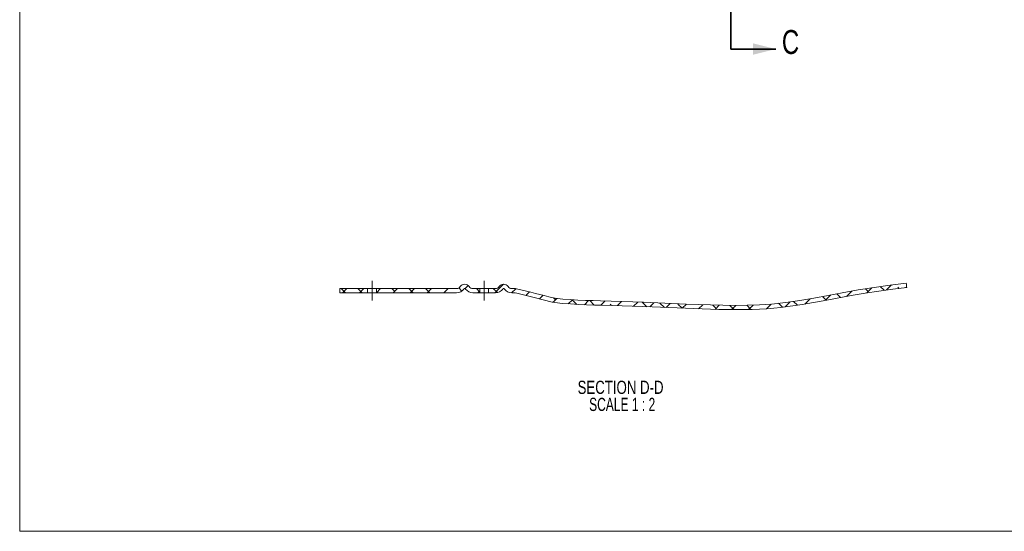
# Model space of a CAD drawing. Header units: inches. Extents: x 0 to 70.1, y 0 to 32.
# Tile 6 of 19: x 27.9 to 48.5, y 0 to 10.7. Entities that reach past the tile are written whole.
import ezdxf

# ---------------------------------------------------------------- set-up
doc = ezdxf.new("R2010")
doc.units = ezdxf.units.IN
doc.header["$LTSCALE"] = 4
doc.header["$MEASUREMENT"] = 0
doc.header["$PDSIZE"] = -1
doc.linetypes.add('CENTERX2', pattern=[0.8, 0.5, -0.1, 0.1, -0.1])
doc.linetypes.add('PHANTOM', pattern=[0.5, 0.25, -0.05, 0.05, -0.05, 0.05, -0.05])
for name, color, linetype in [('BORDER', 7, 'Continuous'), ('CENTER', 4, 'Continuous'), ('DIMS', 150, 'Continuous'), ('GEOMETRY', 3, 'Continuous'), ('HATCH', 252, 'Continuous')]:
    doc.layers.add(name, color=color, linetype=linetype)
doc.styles.add('SLDTEXTSTYLE0', font='TXT', dxfattribs={"width": 0.75})
doc.styles.add('SLDTEXTSTYLE7', font='TXT', dxfattribs={"width": 0.681818})
doc.dimstyles.new('SLDDIMSTYLE1', dxfattribs={"dimtxt": 0.551181, "dimasz": 0.624, "dimexe": 0, "dimexo": 0.0625, "dimgap": 0.137795, "dimtad": 0, "dimtih": 1, "dimtoh": 1, "dimlfac": 0.5, "dimrnd": 1e-09, "dimzin": 4, "dimdsep": 46, "dimtxsty": 'SLDTEXTSTYLE0', "dimsah": 1, "dimcen": 0.09, "dimadec": 0, "dimazin": 1, "dimtfac": 1, "dimtofl": 0, "dimtmove": 0, "dimatfit": 3, "dimfxl": 1, "dimfrac": 2, "dimtolj": 1, "dimtzin": 12, "dimarcsym": 0})
pattern_1 = [(45, (26.9287, -1), (-0.1767767, 0.1767767), []), (135, (26.9287, -1), (-0.53033, 0.1767767), [0.625, -0.375])]

# ---------------------------------------------------------------- blocks, each defined once
blk = doc.blocks.new('*D71')
at = {"layer": 'Defpoints', "color": 0}
for p in [(35.295, 21.611), (42.795, 11.358), (42.795, 10.073)]:
    blk.add_point(p, dxfattribs=at)
at = {"layer": 'DIMS', "color": 0, "lineweight": -2}
for p, q in [((35.295, 21.548), (35.295, 11.358)), ((35.607, 11.358), (38.459, 11.358)), ((42.483, 11.358), (39.632, 11.358)), ((42.795, 10.136), (42.795, 11.358))]:
    blk.add_line(p, q, dxfattribs=at)
at = {"layer": 'DIMS', "color": 0}
for points in [[(35.607, 11.41), (35.607, 11.306), (35.295, 11.358)], [(42.483, 11.306), (42.483, 11.41), (42.795, 11.358)]]:
    blk.add_solid(points, dxfattribs=at)
at = {"layer": 'DIMS', "color": 0, "insert": (39.045, 11.496), "char_height": 0.276, "attachment_point": 2, "style": 'SLDTEXTSTYLE0'}
blk.add_mtext('\\A1;(3.75)', dxfattribs=at)

msp = doc.modelspace()

# ---------------------------------------------------------------- hatches: boundary and pattern name
at = {"layer": 'HATCH', "linetype": 'Continuous', "lineweight": 18}
h = msp.add_hatch(dxfattribs=at)
h.set_pattern_fill('ANSI38', color=256, scale=2, style=0)
h.set_pattern_definition(pattern_1)
edge = h.paths.add_edge_path(flags=0)
edge.add_spline(control_points=[(37.40089, 5.07085), (37.40053, 5.07085), (37.40016, 5.07086), (37.3998, 5.07086), (37.38966, 5.07098), (37.3794, 5.07284), (37.36987, 5.07628), (37.36039, 5.07971), (37.35136, 5.0848), (37.34354, 5.09115), (37.3366, 5.09678), (37.33045, 5.10353), (37.32548, 5.11095)], knot_values=[0.01136759, 0.01136759, 0.01136759, 0.01136759, 0.01139536, 0.01139536, 0.01139536, 0.01217477, 0.01217477, 0.01217477, 0.01294953, 0.01294953, 0.01294953, 0.01363624, 0.01363624, 0.01363624, 0.01363624], weights=[1, 1, 1, 1, 1, 1, 1, 1, 1, 1, 1, 1, 1], degree=3, periodic=0)
edge.add_spline(control_points=[(37.32548, 5.11095), (37.31936, 5.12008), (37.31181, 5.12839), (37.30331, 5.13535), (37.29355, 5.14334), (37.28227, 5.14976), (37.2704, 5.15407), (37.25856, 5.15838), (37.24581, 5.1607), (37.23321, 5.16085), (37.22064, 5.16099), (37.20788, 5.15898), (37.19597, 5.15497), (37.18407, 5.15097), (37.17271, 5.14486), (37.1628, 5.13715), (37.1534, 5.12983), (37.14507, 5.12087), (37.13845, 5.11095)], knot_values=[0.00907752, 0.00907752, 0.00907752, 0.00907752, 0.00992595, 0.00992595, 0.00992595, 0.01090086, 0.01090086, 0.01090086, 0.01187413, 0.01187413, 0.01187413, 0.01284495, 0.01284495, 0.01284495, 0.01381413, 0.01381413, 0.01381413, 0.01473512, 0.01473512, 0.01473512, 0.01473512], weights=[1, 1, 1, 1, 1, 1, 1, 1, 1, 1, 1, 1, 1, 1, 1, 1, 1, 1, 1], degree=3, periodic=0)
edge.add_spline(control_points=[(37.13845, 5.11095), (37.13318, 5.10306), (37.12656, 5.09593), (37.1191, 5.09007), (37.11114, 5.08384), (37.10201, 5.0789), (37.09244, 5.07565), (37.08315, 5.0725), (37.07322, 5.07085), (37.06341, 5.07085)], knot_values=[0.00499575, 0.00499575, 0.00499575, 0.00499575, 0.00572775, 0.00572775, 0.00572775, 0.00650725, 0.00650725, 0.00650725, 0.00726373, 0.00726373, 0.00726373, 0.00726373], weights=[1, 1, 1, 1, 1, 1, 1, 1, 1, 1], degree=3, periodic=0)
edge.add_line((37.06341, 5.07085), (35.38779, 5.07085))
edge.add_line((35.38779, 5.07085), (35.38779, 4.98085))
edge.add_line((35.38779, 4.98085), (37.06341, 4.98085))
edge.add_spline(control_points=[(37.06341, 4.98085), (37.08333, 4.98085), (37.10352, 4.98424), (37.12235, 4.99074), (37.14146, 4.99734), (37.15969, 5.00732), (37.17554, 5.01987), (37.19018, 5.03147), (37.20315, 5.04553), (37.21353, 5.06105)], knot_values=[0.00002272, 0.00002272, 0.00002272, 0.00002272, 0.00154053, 0.00154053, 0.00154053, 0.00308105, 0.00308105, 0.00308105, 0.004504, 0.004504, 0.004504, 0.004504], weights=[1, 1, 1, 1, 1, 1, 1, 1, 1, 1], degree=3, periodic=0)
edge.add_spline(control_points=[(37.21353, 5.06105), (37.21446, 5.06244), (37.21555, 5.06373), (37.21677, 5.06488), (37.21857, 5.06656), (37.22068, 5.06796), (37.22293, 5.06896), (37.22519, 5.06996), (37.22765, 5.07059), (37.23012, 5.07078), (37.23258, 5.07098), (37.23512, 5.07076), (37.23751, 5.07013), (37.23991, 5.0695), (37.24223, 5.06845), (37.24428, 5.06706), (37.24633, 5.06567), (37.24817, 5.06391), (37.24964, 5.06193), (37.24986, 5.06164), (37.25006, 5.06135), (37.25026, 5.06105)], knot_values=[0.00006062, 0.00006062, 0.00006062, 0.00006062, 0.00018781, 0.00018781, 0.00018781, 0.0003756, 0.0003756, 0.0003756, 0.00056378, 0.00056378, 0.00056378, 0.00075241, 0.00075241, 0.00075241, 0.00094122, 0.00094122, 0.00094122, 0.0011298, 0.0011298, 0.0011298, 0.00115662, 0.00115662, 0.00115662, 0.00115662], weights=[1, 1, 1, 1, 1, 1, 1, 1, 1, 1, 1, 1, 1, 1, 1, 1, 1, 1, 1, 1, 1, 1], degree=3, periodic=0)
edge.add_spline(control_points=[(37.25026, 5.06105), (37.26103, 5.04495), (37.2746, 5.03042), (37.28994, 5.01858), (37.30591, 5.00626), (37.32422, 4.99652), (37.34336, 4.99016), (37.36179, 4.98403), (37.38147, 4.98085), (37.40089, 4.98085)], knot_values=[0.00006097, 0.00006097, 0.00006097, 0.00006097, 0.00153721, 0.00153721, 0.00153721, 0.00307411, 0.00307411, 0.00307411, 0.00455421, 0.00455421, 0.00455421, 0.00455421], weights=[1, 1, 1, 1, 1, 1, 1, 1, 1, 1], degree=3, periodic=0)
edge.add_line((37.40089, 4.98085), (37.54881, 4.98085))
edge.add_line((37.54881, 4.98085), (37.54881, 5.07085))
edge.add_line((37.54881, 5.07085), (37.40089, 5.07085))
h = msp.add_hatch(dxfattribs=at)
h.set_pattern_fill('ANSI38', color=256, scale=2, style=0)
h.set_pattern_definition(pattern_1)
edge = h.paths.add_edge_path(flags=0)
edge.add_spline(control_points=[(46.47287, 5.09252), (46.47207, 5.1), (46.47127, 5.10747), (46.47047, 5.11495), (46.46967, 5.12242), (46.46887, 5.1299), (46.46807, 5.13738), (46.46647, 5.15233), (46.46488, 5.16728), (46.46328, 5.18224)], knot_values=[0, 0, 0, 0, 0.00057294, 0.00057294, 0.00057294, 0.00114587, 0.00114587, 0.00114587, 0.00229175, 0.00229175, 0.00229175, 0.00229175], weights=[1, 1, 1, 1, 1, 1, 1, 1, 1, 1], degree=3, periodic=0)
edge.add_spline(control_points=[(46.46328, 5.18224), (46.01353, 5.13331), (45.5657, 5.06473), (45.12084, 4.98244), (44.63113, 4.89185), (44.14154, 4.79013), (43.64534, 4.74763), (43.05175, 4.69678), (42.4534, 4.72284), (41.85806, 4.7452), (41.26305, 4.76754), (40.66843, 4.80269), (40.07311, 4.81404), (39.75642, 4.82008), (39.43873, 4.82935), (39.12443, 4.86866)], knot_values=[0.0034416, 0.0034416, 0.0034416, 0.0034416, 0.03791499, 0.03791499, 0.03791499, 0.07584755, 0.07584755, 0.07584755, 0.12126625, 0.12126625, 0.12126625, 0.1666249, 0.1666249, 0.1666249, 0.19079061, 0.19079061, 0.19079061, 0.19079061], weights=[1, 1, 1, 1, 1, 1, 1, 1, 1, 1, 1, 1, 1, 1, 1, 1], degree=3, periodic=0)
edge.add_spline(control_points=[(39.12443, 4.86866), (39.10961, 4.87052), (39.09488, 4.87326), (39.08039, 4.87686)], knot_values=[0, 0, 0, 0, 0.00113771, 0.00113771, 0.00113771, 0.00113771], weights=[1, 1, 1, 1], degree=3, periodic=0)
edge.add_spline(control_points=[(39.08039, 4.87686), (38.99624, 4.8978), (38.91209, 4.91872), (38.82793, 4.9396), (38.73652, 4.96227), (38.6451, 4.9849), (38.55367, 5.00743), (38.48217, 5.02506), (38.41065, 5.04263), (38.33912, 5.06012)], knot_values=[0.00056842, 0.00056842, 0.00056842, 0.00056842, 0.00717612, 0.00717612, 0.00717612, 0.01435224, 0.01435224, 0.01435224, 0.01996363, 0.01996363, 0.01996363, 0.01996363], weights=[1, 1, 1, 1, 1, 1, 1, 1, 1, 1], degree=3, periodic=0)
edge.add_spline(control_points=[(38.33912, 5.06012), (38.31007, 5.06723), (38.27995, 5.07085), (38.25004, 5.07085)], knot_values=[0, 0, 0, 0, 0.00227906, 0.00227906, 0.00227906, 0.00227906], weights=[1, 1, 1, 1], degree=3, periodic=0)
edge.add_line((38.25004, 5.07085), (38.21404, 5.07085))
edge.add_spline(control_points=[(38.21404, 5.07085), (38.21057, 5.07085), (38.2071, 5.07106), (38.20365, 5.07146), (38.19362, 5.07262), (38.18366, 5.07552), (38.17458, 5.07994), (38.16552, 5.08434), (38.15709, 5.09036), (38.14999, 5.09751), (38.14592, 5.10162), (38.14222, 5.10614), (38.13901, 5.11095)], knot_values=[0.000023, 0.000023, 0.000023, 0.000023, 0.0002874, 0.0002874, 0.0002874, 0.00106605, 0.00106605, 0.00106605, 0.0018432, 0.0018432, 0.0018432, 0.00228841, 0.00228841, 0.00228841, 0.00228841], weights=[1, 1, 1, 1, 1, 1, 1, 1, 1, 1, 1, 1, 1], degree=3, periodic=0)
edge.add_spline(control_points=[(38.13901, 5.11095), (38.13772, 5.11288), (38.13638, 5.11477), (38.13497, 5.11661), (38.12735, 5.12662), (38.1179, 5.13544), (38.10739, 5.14236), (38.09685, 5.14929), (38.08497, 5.15449), (38.07274, 5.15753), (38.06049, 5.16057), (38.04754, 5.16154), (38.03497, 5.16036), (38.02242, 5.15917), (38.00991, 5.15581), (37.99846, 5.15054), (37.98705, 5.1453), (37.97639, 5.13803), (37.96736, 5.12932), (37.96161, 5.12378), (37.95642, 5.11759), (37.95198, 5.11095)], knot_values=[0.00004823, 0.00004823, 0.00004823, 0.00004823, 0.00022466, 0.00022466, 0.00022466, 0.00119631, 0.00119631, 0.00119631, 0.00217028, 0.00217028, 0.00217028, 0.00314531, 0.00314531, 0.00314531, 0.00411885, 0.00411885, 0.00411885, 0.00508808, 0.00508808, 0.00508808, 0.0057036, 0.0057036, 0.0057036, 0.0057036], weights=[1, 1, 1, 1, 1, 1, 1, 1, 1, 1, 1, 1, 1, 1, 1, 1, 1, 1, 1, 1, 1, 1], degree=3, periodic=0)
edge.add_spline(control_points=[(37.95198, 5.11095), (37.94907, 5.10661), (37.94577, 5.10251), (37.94215, 5.09873), (37.93509, 5.09138), (37.92666, 5.08515), (37.91755, 5.08057), (37.90838, 5.07596), (37.89828, 5.07288), (37.88809, 5.07158), (37.88427, 5.0711), (37.88041, 5.07085), (37.87656, 5.07085)], knot_values=[0.00085625, 0.00085625, 0.00085625, 0.00085625, 0.00125676, 0.00125676, 0.00125676, 0.00204042, 0.00204042, 0.00204042, 0.00282994, 0.00282994, 0.00282994, 0.00312444, 0.00312444, 0.00312444, 0.00312444], weights=[1, 1, 1, 1, 1, 1, 1, 1, 1, 1, 1, 1, 1], degree=3, periodic=0)
edge.add_line((37.87656, 5.07085), (37.73064, 5.07085))
edge.add_line((37.73064, 5.07085), (37.73064, 4.98085))
edge.add_line((37.73064, 4.98085), (37.87656, 4.98085))
edge.add_spline(control_points=[(37.87656, 4.98085), (37.88138, 4.98085), (37.88621, 4.98105), (37.89102, 4.98143), (37.91157, 4.98306), (37.93214, 4.98829), (37.95096, 4.99672), (37.96953, 5.00503), (37.98693, 5.01669), (38.00167, 5.03073), (38.01124, 5.03984), (38.01985, 5.05007), (38.0272, 5.06105)], knot_values=[0.01009054, 0.01009054, 0.01009054, 0.01009054, 0.01045539, 0.01045539, 0.01045539, 0.0120289, 0.0120289, 0.0120289, 0.01358165, 0.01358165, 0.01358165, 0.01458202, 0.01458202, 0.01458202, 0.01458202], weights=[1, 1, 1, 1, 1, 1, 1, 1, 1, 1, 1, 1, 1], degree=3, periodic=0)
edge.add_spline(control_points=[(38.0272, 5.06105), (38.0277, 5.0618), (38.02825, 5.06253), (38.02884, 5.06321), (38.03045, 5.06507), (38.0324, 5.06668), (38.03453, 5.06791), (38.03667, 5.06914), (38.03905, 5.07002), (38.04148, 5.07048), (38.04391, 5.07093), (38.04646, 5.07097), (38.04891, 5.0706), (38.05135, 5.07023), (38.05377, 5.06943), (38.05596, 5.06826), (38.05814, 5.0671), (38.06016, 5.06554), (38.06183, 5.06372), (38.0626, 5.06289), (38.0633, 5.06199), (38.06393, 5.06105)], knot_values=[0.00181083, 0.00181083, 0.00181083, 0.00181083, 0.00187932, 0.00187932, 0.00187932, 0.00206681, 0.00206681, 0.00206681, 0.00225493, 0.00225493, 0.00225493, 0.00244355, 0.00244355, 0.00244355, 0.00263236, 0.00263236, 0.00263236, 0.00282095, 0.00282095, 0.00282095, 0.00290644, 0.00290644, 0.00290644, 0.00290644], weights=[1, 1, 1, 1, 1, 1, 1, 1, 1, 1, 1, 1, 1, 1, 1, 1, 1, 1, 1, 1, 1, 1], degree=3, periodic=0)
edge.add_spline(control_points=[(38.06393, 5.06105), (38.06455, 5.06012), (38.06519, 5.05918), (38.06583, 5.05826), (38.07732, 5.04174), (38.09182, 5.02697), (38.10812, 5.01517), (38.12447, 5.00333), (38.14309, 4.99415), (38.16243, 4.98839), (38.17909, 4.98342), (38.19666, 4.98085), (38.21404, 4.98085)], knot_values=[0.00604585, 0.00604585, 0.00604585, 0.00604585, 0.00613064, 0.00613064, 0.00613064, 0.00766415, 0.00766415, 0.00766415, 0.00920212, 0.00920212, 0.00920212, 0.01052257, 0.01052257, 0.01052257, 0.01052257], weights=[1, 1, 1, 1, 1, 1, 1, 1, 1, 1, 1, 1, 1], degree=3, periodic=0)
edge.add_line((38.21404, 4.98085), (38.25004, 4.98085))
edge.add_spline(control_points=[(38.25004, 4.98085), (38.27277, 4.98085), (38.29566, 4.9781), (38.31774, 4.9727)], knot_values=[0, 0, 0, 0, 0.0017321, 0.0017321, 0.0017321, 0.0017321], weights=[1, 1, 1, 1], degree=3, periodic=0)
edge.add_spline(control_points=[(38.31774, 4.9727), (38.43944, 4.94293), (38.56108, 4.91295), (38.6827, 4.88286), (38.80805, 4.85184), (38.93337, 4.8207), (39.05868, 4.78952)], knot_values=[0.0011478, 0.0011478, 0.0011478, 0.0011478, 0.01069446, 0.01069446, 0.01069446, 0.02053427, 0.02053427, 0.02053427, 0.02053427], weights=[1, 1, 1, 1, 1, 1, 1], degree=3, periodic=0)
edge.add_spline(control_points=[(39.05868, 4.78952), (39.07665, 4.78505), (39.09491, 4.78164), (39.11329, 4.77935)], knot_values=[0, 0, 0, 0, 0.00141089, 0.00141089, 0.00141089, 0.00141089], weights=[1, 1, 1, 1], degree=3, periodic=0)
edge.add_spline(control_points=[(39.11329, 4.77935), (39.44275, 4.73814), (39.77583, 4.72968), (40.10779, 4.72331), (40.80446, 4.70995), (41.50018, 4.66456), (42.19666, 4.64348), (42.54492, 4.63295), (42.89359, 4.6241), (43.24186, 4.63405), (43.59093, 4.64403), (43.93967, 4.68171), (44.28433, 4.73791), (44.62818, 4.79398), (44.96955, 4.86443), (45.31256, 4.92543), (45.69728, 4.99385), (46.08441, 5.0502), (46.47287, 5.09252)], knot_values=[0.11863971, 0.11863971, 0.11863971, 0.11863971, 0.1439432, 0.1439432, 0.1439432, 0.19698406, 0.19698406, 0.19698406, 0.2235108, 0.2235108, 0.2235108, 0.2501458, 0.2501458, 0.2501458, 0.27667195, 0.27667195, 0.27667195, 0.30644304, 0.30644304, 0.30644304, 0.30644304], weights=[1, 1, 1, 1, 1, 1, 1, 1, 1, 1, 1, 1, 1, 1, 1, 1, 1, 1, 1], degree=3, periodic=0)
h = msp.add_hatch(dxfattribs=at)
h.set_pattern_fill('ANSI38', color=256, scale=2, style=0)
h.set_pattern_definition(pattern_1)
h.paths.add_polyline_path([(35.20266, 4.98085), (35.20266, 5.07085), (34.62264, 5.07085), (34.62264, 4.98085)], flags=0)

# ---------------------------------------------------------------- linework, layer by layer
at = {"layer": 'BORDER', "linetype": 'Continuous', "lineweight": 18}
for p, q in [((27.92871, 32), (27.92871, 0)), ((27.92871, 0), (69.92871, 0))]:
    msp.add_line(p, q, dxfattribs=at)
at = {"layer": 'CENTER', "linetype": 'CENTERX2', "lineweight": 18, "ltscale": 2}
for p, q in [((35.29523, 4.82337), (35.29523, 5.22834)), ((37.63973, 5.22834), (37.63973, 4.82337))]:
    msp.add_line(p, q, dxfattribs=at)
at = {"layer": 'DIMS', "linetype": 'PHANTOM', "lineweight": 35}
msp.add_line((42.79523, 10.0734), (42.79523, 30.96542), dxfattribs=at)
at = {"layer": 'DIMS', "linetype": 'Continuous', "lineweight": 35}
msp.add_line((42.79523, 10.0734), (43.73523, 10.0734), dxfattribs=at)
msp.add_solid([(43.73523, 10.0734), (43.25523, 10.1934), (43.25523, 9.9534)], dxfattribs=at)
at = {"layer": 'GEOMETRY', "linetype": 'Continuous', "lineweight": 18}
for p, q in [((35.20266, 5.07085), (34.62264, 5.07085)), ((34.62264, 4.98085), (34.62264, 5.07085)), ((35.20266, 4.98085), (34.62264, 4.98085)), ((35.20266, 5.07085), (35.20266, 4.98085)), ((35.20266, 5.07085), (35.38779, 5.07085)), ((35.20266, 4.98085), (35.38779, 4.98085)), ((37.06341, 5.07085), (35.38779, 5.07085)), ((35.38779, 4.98085), (35.38779, 5.07085)), ((37.06341, 4.98085), (35.38779, 4.98085)), ((37.40089, 5.07085), (37.54881, 5.07085)), ((37.40089, 4.98085), (37.54881, 4.98085)), ((37.54881, 5.07085), (37.54881, 4.98085)), ((37.54881, 5.07085), (37.73064, 5.07085)), ((37.54881, 4.98085), (37.73064, 4.98085)), ((37.73064, 5.07085), (37.87656, 5.07085)), ((37.73064, 5.07085), (37.73064, 4.98085)), ((37.73064, 4.98085), (37.87656, 4.98085)), ((38.25004, 5.07085), (38.21404, 5.07085)), ((38.25004, 4.98085), (38.21404, 4.98085))]:
    msp.add_line(p, q, dxfattribs=at)
at = {"layer": 'GEOMETRY', "linetype": 'Continuous', "lineweight": 18, "flags": 128}
for points in [[(39.12443, 4.86866), (39.28184, 4.85139), (39.4397, 4.83837), (39.59787, 4.82888), (39.75625, 4.82215), (39.9147, 4.81746), (40.07311, 4.81404), (40.9657, 4.78374), (41.85806, 4.7452), (42.11336, 4.73562), (42.3689, 4.727), (42.62454, 4.72075), (42.88014, 4.71828), (43.13556, 4.721), (43.39067, 4.73031), (43.64534, 4.74763), (43.94232, 4.77967), (44.23804, 4.82255), (44.53281, 4.87289), (44.82697, 4.92731), (45.12084, 4.98244), (45.45503, 5.0415), (45.79023, 5.09485), (46.12634, 5.14195), (46.46328, 5.18224)], [(46.46328, 5.18224), (46.46568, 5.15981), (46.46807, 5.13738), (46.47047, 5.11495), (46.47287, 5.09252)], [(38.31774, 4.9727), (38.6827, 4.88286), (39.05868, 4.78952)], [(39.11329, 4.77935), (39.2783, 4.76133), (39.44378, 4.74792), (39.6096, 4.73826), (39.77563, 4.73151), (39.94174, 4.72681), (40.10779, 4.72331), (41.1523, 4.68629), (42.19666, 4.64348), (42.54503, 4.63414), (42.89349, 4.62973), (43.24186, 4.63405), (43.39143, 4.64), (43.5409, 4.64918), (43.69019, 4.66142), (43.83924, 4.67658), (43.98799, 4.69449), (44.13638, 4.71498), (44.28433, 4.73791), (44.79876, 4.82982), (45.31256, 4.92543), (45.60154, 4.97445), (45.89131, 5.01876), (46.18179, 5.05818), (46.47287, 5.09252)]]:
    msp.add_lwpolyline(points, dxfattribs=at)
at = {"layer": 'GEOMETRY', "linetype": 'Continuous', "lineweight": 18}
for centre, radius, start, end in [((37.23196, 5.04828), 0.11257, 33.829265, 146.170735), ((38.04549, 5.04829), 0.11257, 33.826384, 146.173616), ((37.06343, 5.16108), 0.09022, 269.989335, 326.251893), ((37.06343, 5.16141), 0.18056, 269.994465, 326.231705), ((37.23189, 5.04875), 0.02211, 33.817949, 146.182051), ((37.40057, 5.16182), 0.18096, 213.836164, 270.102122), ((37.40077, 5.16159), 0.09073, 213.921106, 270.080405), ((37.8767, 5.16157), 0.09071, 269.912761, 326.085727), ((37.87684, 5.16189), 0.18103, 269.910229, 326.151486), ((38.04556, 5.04875), 0.02211, 33.814014, 146.185986), ((38.21408, 5.16152), 0.18066, 213.78611, 269.987721), ((38.21404, 5.16111), 0.09025, 213.759392, 269.99938), ((38.25003, 4.69584), 0.37502, 76.25819, 89.999715), ((38.25004, 4.69584), 0.28501, 76.258112, 89.999715), ((-7.47934, -181.86741), 192.46099, 76.0002441, 76.2275658), ((39.17102, 5.24096), 0.46521, 256.02574, 262.871057), ((39.17099, 5.24093), 0.37517, 256.02592, 262.870571)]:
    msp.add_arc(centre, radius, start, end, dxfattribs=at)

# ---------------------------------------------------------------- texts
at = {"layer": 'DIMS', "linetype": 'Continuous', "insert": (43.86136, 10.47063), "char_height": 0.5, "attachment_point": 1, "style": 'SLDTEXTSTYLE0'}
msp.add_mtext('C', dxfattribs=at)
at = {"layer": 'DIMS', "linetype": 'Continuous', "lineweight": 18, "char_height": 0.2755906, "attachment_point": 2}
for s, insert, style in [('SECTION D-D', (40.48959, 3.14506), 'SLDTEXTSTYLE0'), ('SCALE 1 : 2', (40.52366, 2.78871), 'SLDTEXTSTYLE7')]:
    msp.add_mtext(s, dxfattribs=dict(at, insert=insert, style=style))

# ---------------------------------------------------------------- dimensions: what is measured, and where the dimension line sits
at = {"layer": 'DIMS'}
dim = msp.add_linear_dim(base=(42.79523, 11.35815), p1=(35.29523, 21.61081), p2=(42.79523, 10.0734), text='(<>)', dimstyle='SLDDIMSTYLE1', override={"dimtxt": 0.276, "dimasz": 0.312}, dxfattribs=at)
dim.commit()
dim.dimension.update_dxf_attribs({"geometry": '*D71', "text_midpoint": (39.04523, 11.35815), "dimtype": 160})

doc.saveas('drawing.dxf')
